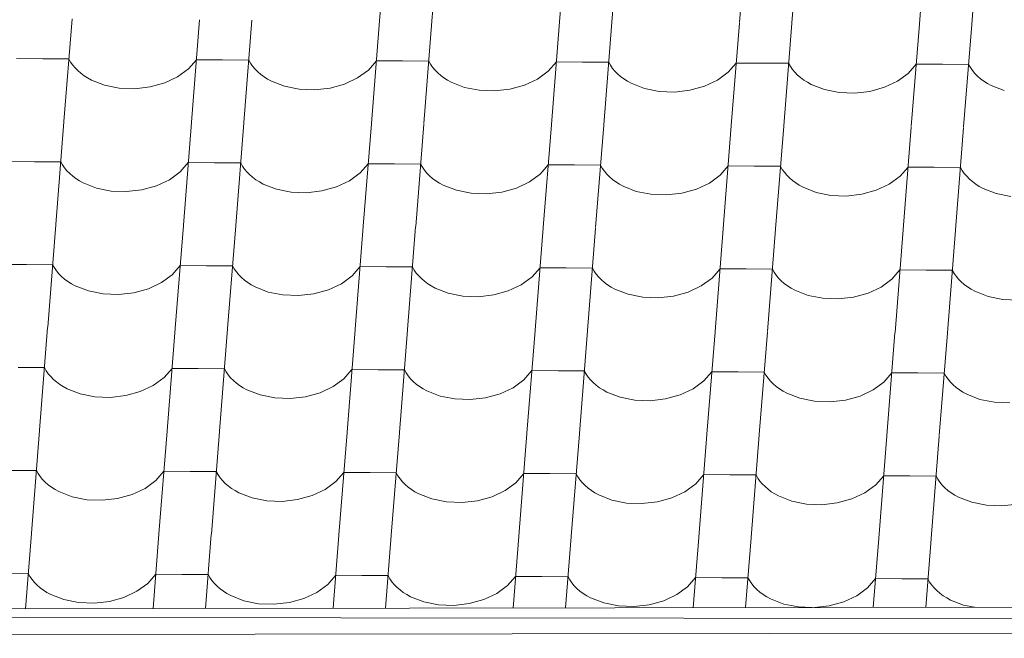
# Model space of a CAD drawing. Header units: millimetres. Extents: x -124639 to 133188, y -48358 to 76648.
# Tile 14 of 49: x 3575 to 4475, y 7033 to 7599. Entities that reach past the tile are written whole.
import ezdxf

# ---------------------------------------------------------------- set-up
doc = ezdxf.new("R2010")
doc.units = ezdxf.units.MM
doc.header["$MEASUREMENT"] = 0
doc.layers.add('Konstrukce - střechy a skořepiny', color=7, linetype='Continuous')
doc.layers.add('Výplně - Povrchové', color=7, linetype='Continuous')

# ---------------------------------------------------------------- blocks, each defined once
blk = doc.blocks.new('*X4')
at = {"layer": 'Výplně - Povrchové', "color": 7, "linetype": 'Continuous', "lineweight": 13}
for p, q in [((3911.22, 7692.16), (3903.8, 7598.32)), ((3959.14, 7691.86), (3951.73, 7598.02)), ((4075.85, 7691.15), (4068.43, 7597.31)), ((4123.77, 7690.86), (4116.36, 7597.02)), ((4240.47, 7690.14), (4233.06, 7596.3)), ((4288.4, 7689.85), (4280.98, 7596.01)), ((4405.1, 7689.13), (4397.69, 7595.29)), ((4453.03, 7688.84), (4445.61, 7595)), ((3622.44, 7599.7), (3615.03, 7505.86)), ((3739.15, 7598.98), (3731.73, 7505.14)), ((3787.07, 7598.69), (3779.66, 7504.85)), ((3903.77, 7597.98), (3896.36, 7504.14)), ((3951.7, 7597.68), (3944.28, 7503.84)), ((4068.4, 7596.97), (4060.99, 7503.13)), ((4116.33, 7596.68), (4108.91, 7502.84)), ((4233.03, 7595.96), (4225.61, 7502.12)), ((4280.96, 7595.67), (4273.54, 7501.83)), ((4397.66, 7594.96), (4390.24, 7501.11)), ((4445.59, 7594.66), (4438.17, 7500.82)), ((3595.59, 7563.23), (3571.62, 7563.38)), ((3619.55, 7563.09), (3595.59, 7563.23)), ((3619.55, 7563.09), (3621.15, 7560.25)), ((3621.15, 7560.25), (3623.05, 7557.5)), ((3728.93, 7553.92), (3736.25, 7562.37)), ((3760.22, 7562.23), (3736.25, 7562.37)), ((3784.18, 7562.08), (3760.22, 7562.23)), ((3784.18, 7562.08), (3785.78, 7559.24)), ((3785.78, 7559.24), (3787.68, 7556.5)), ((3893.56, 7552.91), (3900.88, 7561.37)), ((3924.84, 7561.22), (3900.88, 7561.37)), ((3948.81, 7561.07), (3924.84, 7561.22)), ((3948.81, 7561.07), (3950.4, 7558.23)), ((3950.4, 7558.23), (3952.3, 7555.49)), ((4058.18, 7551.91), (4065.51, 7560.36)), ((4089.47, 7560.21), (4065.51, 7560.36)), ((4113.44, 7560.06), (4089.47, 7560.21)), ((4113.44, 7560.06), (4115.03, 7557.23)), ((4222.81, 7550.9), (4230.14, 7559.35)), ((4254.1, 7559.2), (4230.14, 7559.35)), ((4278.06, 7559.06), (4254.1, 7559.2)), ((4278.06, 7559.06), (4279.66, 7556.22)), ((4387.44, 7549.89), (4394.76, 7558.34)), ((4418.73, 7558.2), (4394.76, 7558.34)), ((4442.69, 7558.05), (4418.73, 7558.2)), ((4442.69, 7558.05), (4444.29, 7555.21)), ((3623.05, 7557.5), (3625.24, 7554.87)), ((3625.24, 7554.87), (3627.72, 7552.36)), ((3627.72, 7552.36), (3630.47, 7549.98)), ((3630.47, 7549.98), (3633.47, 7547.76)), ((3719.06, 7546.72), (3728.93, 7553.92)), ((3787.68, 7556.5), (3789.87, 7553.86)), ((3789.87, 7553.86), (3792.35, 7551.35)), ((3792.35, 7551.35), (3795.1, 7548.98)), ((3883.69, 7545.71), (3893.56, 7552.91)), ((3952.3, 7555.49), (3954.5, 7552.86)), ((3954.5, 7552.86), (3956.98, 7550.34)), ((3956.98, 7550.34), (3959.73, 7547.97)), ((4048.32, 7544.7), (4058.18, 7551.91)), ((4115.03, 7557.23), (4116.93, 7554.48)), ((4116.93, 7554.48), (4119.13, 7551.85)), ((4119.13, 7551.85), (4121.61, 7549.34)), ((4121.61, 7549.34), (4124.35, 7546.96)), ((4212.95, 7543.7), (4222.81, 7550.9)), ((4279.66, 7556.22), (4281.56, 7553.48)), ((4281.56, 7553.48), (4283.76, 7550.84)), ((4283.76, 7550.84), (4286.23, 7548.33)), ((4377.58, 7542.69), (4387.44, 7549.89)), ((4444.29, 7555.21), (4446.19, 7552.47)), ((4446.19, 7552.47), (4448.38, 7549.83)), ((4448.38, 7549.83), (4450.86, 7547.32)), ((3633.47, 7547.76), (3636.71, 7545.69)), ((3636.71, 7545.69), (3640.18, 7543.8)), ((3640.18, 7543.8), (3652.23, 7539.09)), ((3693.84, 7537.43), (3707.17, 7541.13)), ((3707.17, 7541.13), (3719.06, 7546.72)), ((3795.1, 7548.98), (3798.1, 7546.75)), ((3798.1, 7546.75), (3801.34, 7544.69)), ((3801.34, 7544.69), (3804.81, 7542.79)), ((3804.81, 7542.79), (3816.86, 7538.09)), ((3858.47, 7536.43), (3871.79, 7540.12)), ((3871.79, 7540.12), (3883.69, 7545.71)), ((3959.73, 7547.97), (3962.73, 7545.74)), ((3962.73, 7545.74), (3965.97, 7543.68)), ((3965.97, 7543.68), (3969.44, 7541.79)), ((3969.44, 7541.79), (3981.49, 7537.08)), ((4036.42, 7539.11), (4048.32, 7544.7)), ((4124.35, 7546.96), (4127.36, 7544.74)), ((4127.36, 7544.74), (4130.6, 7542.67)), ((4130.6, 7542.67), (4134.06, 7540.78)), ((4134.06, 7540.78), (4146.11, 7536.07)), ((4201.05, 7538.1), (4212.95, 7543.7)), ((4286.23, 7548.33), (4288.98, 7545.96)), ((4288.98, 7545.96), (4291.98, 7543.73)), ((4291.98, 7543.73), (4295.23, 7541.67)), ((4295.23, 7541.67), (4298.69, 7539.77)), ((4365.68, 7537.1), (4377.58, 7542.69)), ((4450.86, 7547.32), (4453.61, 7544.95)), ((4453.61, 7544.95), (4456.61, 7542.72)), ((4456.61, 7542.72), (4459.86, 7540.66)), ((4459.86, 7540.66), (4463.32, 7538.76)), ((3652.23, 7539.09), (3665.65, 7536.39)), ((3665.65, 7536.39), (3679.76, 7535.83)), ((3679.76, 7535.83), (3693.84, 7537.43)), ((3816.86, 7538.09), (3830.28, 7535.38)), ((3830.28, 7535.38), (3844.39, 7534.82)), ((3844.39, 7534.82), (3858.47, 7536.43)), ((3981.49, 7537.08), (3994.91, 7534.38)), ((3994.91, 7534.38), (4009.02, 7533.81)), ((4009.02, 7533.81), (4023.09, 7535.42)), ((4023.09, 7535.42), (4036.42, 7539.11)), ((4146.11, 7536.07), (4159.54, 7533.37)), ((4159.54, 7533.37), (4173.65, 7532.81)), ((4173.65, 7532.81), (4187.72, 7534.41)), ((4187.72, 7534.41), (4201.05, 7538.1)), ((4298.69, 7539.77), (4310.74, 7535.07)), ((4310.74, 7535.07), (4324.16, 7532.36)), ((4324.16, 7532.36), (4338.27, 7531.8)), ((4338.27, 7531.8), (4352.35, 7533.41)), ((4352.35, 7533.41), (4365.68, 7537.1)), ((4463.32, 7538.76), (4475.37, 7534.06)), ((3615, 7505.52), (3607.58, 7411.68)), ((3731.7, 7504.8), (3724.29, 7410.96)), ((3779.63, 7504.51), (3772.21, 7410.67)), ((3896.33, 7503.8), (3888.91, 7409.96)), ((3944.26, 7503.5), (3936.84, 7409.66)), ((4060.96, 7502.79), (4053.54, 7408.95)), ((4108.89, 7502.5), (4101.47, 7408.66)), ((4225.59, 7501.78), (4218.17, 7407.94)), ((4273.51, 7501.49), (4266.1, 7407.65)), ((4390.21, 7500.78), (4382.8, 7406.94)), ((4438.14, 7500.48), (4430.73, 7406.64)), ((3588.14, 7469.05), (3564.18, 7469.2)), ((3612.11, 7468.91), (3588.14, 7469.05)), ((3612.11, 7468.91), (3613.7, 7466.07)), ((3721.48, 7459.74), (3728.81, 7468.19)), ((3752.77, 7468.05), (3728.81, 7468.19)), ((3776.74, 7467.9), (3752.77, 7468.05)), ((3613.7, 7466.07), (3615.6, 7463.32)), ((3615.6, 7463.32), (3617.8, 7460.69)), ((3617.8, 7460.69), (3620.28, 7458.18)), ((3711.62, 7452.54), (3721.48, 7459.74)), ((3776.74, 7467.9), (3778.33, 7465.06)), ((3778.33, 7465.06), (3780.23, 7462.32)), ((3780.23, 7462.32), (3782.43, 7459.68)), ((3782.43, 7459.68), (3784.91, 7457.17)), ((3886.11, 7458.74), (3893.44, 7467.19)), ((3917.4, 7467.04), (3893.44, 7467.19)), ((3941.36, 7466.89), (3917.4, 7467.04)), ((3941.36, 7466.89), (3942.96, 7464.05)), ((3942.96, 7464.05), (3944.86, 7461.31)), ((3944.86, 7461.31), (3947.06, 7458.68)), ((4050.74, 7457.73), (4058.07, 7466.18)), ((4082.03, 7466.03), (4058.07, 7466.18)), ((4105.99, 7465.89), (4082.03, 7466.03)), ((4105.99, 7465.89), (4107.59, 7463.05)), ((4107.59, 7463.05), (4109.49, 7460.3)), ((4109.49, 7460.3), (4111.68, 7457.67)), ((4215.37, 7456.72), (4222.69, 7465.17)), ((4246.66, 7465.03), (4222.69, 7465.17)), ((4270.62, 7464.88), (4246.66, 7465.03)), ((4270.62, 7464.88), (4272.22, 7462.04)), ((4272.22, 7462.04), (4274.12, 7459.3)), ((4274.12, 7459.3), (4276.31, 7456.66)), ((4380, 7455.71), (4387.32, 7464.16)), ((4411.28, 7464.02), (4387.32, 7464.16)), ((4435.25, 7463.87), (4411.28, 7464.02)), ((4435.25, 7463.87), (4436.84, 7461.03)), ((4436.84, 7461.03), (4438.75, 7458.29)), ((3620.28, 7458.18), (3623.03, 7455.81)), ((3623.03, 7455.81), (3626.03, 7453.58)), ((3626.03, 7453.58), (3629.27, 7451.51)), ((3629.27, 7451.51), (3632.74, 7449.62)), ((3699.72, 7446.95), (3711.62, 7452.54)), ((3784.91, 7457.17), (3787.65, 7454.8)), ((3787.65, 7454.8), (3790.66, 7452.57)), ((3790.66, 7452.57), (3793.9, 7450.51)), ((3793.9, 7450.51), (3797.37, 7448.61)), ((3864.35, 7445.94), (3876.25, 7451.53)), ((3876.25, 7451.53), (3886.11, 7458.74)), ((3947.06, 7458.68), (3949.53, 7456.17)), ((3949.53, 7456.17), (3952.28, 7453.79)), ((3952.28, 7453.79), (3955.29, 7451.57)), ((3955.29, 7451.57), (3958.53, 7449.5)), ((4028.98, 7444.93), (4040.88, 7450.52)), ((4040.88, 7450.52), (4050.74, 7457.73)), ((4111.68, 7457.67), (4114.16, 7455.16)), ((4114.16, 7455.16), (4116.91, 7452.78)), ((4116.91, 7452.78), (4119.91, 7450.56)), ((4119.91, 7450.56), (4123.16, 7448.49)), ((4205.51, 7449.52), (4215.37, 7456.72)), ((4276.31, 7456.66), (4278.79, 7454.15)), ((4278.79, 7454.15), (4281.54, 7451.78)), ((4281.54, 7451.78), (4284.54, 7449.55)), ((4370.13, 7448.51), (4380, 7455.71)), ((4438.75, 7458.29), (4440.94, 7455.65)), ((4440.94, 7455.65), (4443.42, 7453.14)), ((4443.42, 7453.14), (4446.17, 7450.77)), ((4446.17, 7450.77), (4449.17, 7448.54)), ((3632.74, 7449.62), (3644.79, 7444.92)), ((3644.79, 7444.92), (3658.21, 7442.21)), ((3658.21, 7442.21), (3672.32, 7441.65)), ((3672.32, 7441.65), (3686.39, 7443.25)), ((3686.39, 7443.25), (3699.72, 7446.95)), ((3797.37, 7448.61), (3809.41, 7443.91)), ((3809.41, 7443.91), (3822.84, 7441.21)), ((3822.84, 7441.21), (3836.95, 7440.64)), ((3836.95, 7440.64), (3851.02, 7442.25)), ((3851.02, 7442.25), (3864.35, 7445.94)), ((3958.53, 7449.5), (3961.99, 7447.61)), ((3961.99, 7447.61), (3974.04, 7442.9)), ((3974.04, 7442.9), (3987.46, 7440.2)), ((4001.57, 7439.63), (4015.65, 7441.24)), ((4015.65, 7441.24), (4028.98, 7444.93)), ((4123.16, 7448.49), (4126.62, 7446.6)), ((4126.62, 7446.6), (4138.67, 7441.89)), ((4138.67, 7441.89), (4152.09, 7439.19)), ((4180.28, 7440.23), (4193.61, 7443.93)), ((4193.61, 7443.93), (4205.51, 7449.52)), ((4284.54, 7449.55), (4287.78, 7447.49)), ((4287.78, 7447.49), (4291.25, 7445.59)), ((4291.25, 7445.59), (4303.3, 7440.89)), ((4344.91, 7439.23), (4358.24, 7442.92)), ((4358.24, 7442.92), (4370.13, 7448.51)), ((4449.17, 7448.54), (4452.41, 7446.48)), ((4452.41, 7446.48), (4455.88, 7444.59)), ((4455.88, 7444.59), (4467.93, 7439.88)), ((3987.46, 7440.2), (4001.57, 7439.63)), ((4152.09, 7439.19), (4166.2, 7438.63)), ((4166.2, 7438.63), (4180.28, 7440.23)), ((4303.3, 7440.89), (4316.72, 7438.18)), ((4316.72, 7438.18), (4330.83, 7437.62)), ((4330.83, 7437.62), (4344.91, 7439.23)), ((4467.93, 7439.88), (4481.35, 7437.18)), ((3607.56, 7411.34), (3600.14, 7317.5)), ((3724.26, 7410.63), (3716.84, 7316.79)), ((3772.19, 7410.33), (3764.77, 7316.49)), ((3888.89, 7409.62), (3881.47, 7315.78)), ((3936.81, 7409.33), (3929.4, 7315.48)), ((4053.52, 7408.61), (4046.1, 7314.77)), ((4101.44, 7408.32), (4094.03, 7314.48)), ((4218.14, 7407.6), (4210.73, 7313.76)), ((4266.07, 7407.31), (4258.65, 7313.47)), ((4382.77, 7406.6), (4375.36, 7312.76)), ((4430.7, 7406.3), (4423.28, 7312.46)), ((3580.7, 7374.87), (3556.74, 7375.02)), ((3604.66, 7374.73), (3580.7, 7374.87)), ((3604.66, 7374.73), (3606.26, 7371.89)), ((3606.26, 7371.89), (3608.16, 7369.15)), ((3608.16, 7369.15), (3610.36, 7366.51)), ((3714.04, 7365.56), (3721.37, 7374.01)), ((3745.33, 7373.87), (3721.37, 7374.01)), ((3769.29, 7373.72), (3745.33, 7373.87)), ((3769.29, 7373.72), (3770.89, 7370.88)), ((3770.89, 7370.88), (3772.79, 7368.14)), ((3878.67, 7364.56), (3885.99, 7373.01)), ((3909.96, 7372.86), (3885.99, 7373.01)), ((3933.92, 7372.71), (3909.96, 7372.86)), ((3933.92, 7372.71), (3935.52, 7369.88)), ((3935.52, 7369.88), (3937.42, 7367.13)), ((4043.3, 7363.55), (4050.62, 7372)), ((4074.59, 7371.85), (4050.62, 7372)), ((4098.55, 7371.71), (4074.59, 7371.85)), ((4098.55, 7371.71), (4100.15, 7368.87)), ((4100.15, 7368.87), (4102.05, 7366.12)), ((4207.93, 7362.54), (4215.25, 7370.99)), ((4239.21, 7370.85), (4215.25, 7370.99)), ((4263.18, 7370.7), (4239.21, 7370.85)), ((4263.18, 7370.7), (4264.77, 7367.86)), ((4372.55, 7361.53), (4379.88, 7369.99)), ((4403.84, 7369.84), (4379.88, 7369.99)), ((4427.81, 7369.69), (4403.84, 7369.84)), ((4427.81, 7369.69), (4429.4, 7366.85)), ((3610.36, 7366.51), (3612.83, 7364)), ((3612.83, 7364), (3615.58, 7361.63)), ((3615.58, 7361.63), (3618.59, 7359.4)), ((3704.18, 7358.36), (3714.04, 7365.56)), ((3772.79, 7368.14), (3774.98, 7365.5)), ((3774.98, 7365.5), (3777.46, 7362.99)), ((3777.46, 7362.99), (3780.21, 7360.62)), ((3780.21, 7360.62), (3783.21, 7358.39)), ((3868.81, 7357.35), (3878.67, 7364.56)), ((3937.42, 7367.13), (3939.61, 7364.5)), ((3939.61, 7364.5), (3942.09, 7361.99)), ((3942.09, 7361.99), (3944.84, 7359.61)), ((4033.43, 7356.34), (4043.3, 7363.55)), ((4102.05, 7366.12), (4104.24, 7363.49)), ((4104.24, 7363.49), (4106.72, 7360.98)), ((4106.72, 7360.98), (4109.47, 7358.6)), ((4198.06, 7355.34), (4207.93, 7362.54)), ((4264.77, 7367.86), (4266.67, 7365.12)), ((4266.67, 7365.12), (4268.87, 7362.48)), ((4268.87, 7362.48), (4271.35, 7359.97)), ((4271.35, 7359.97), (4274.09, 7357.6)), ((4362.69, 7354.33), (4372.55, 7361.53)), ((4429.4, 7366.85), (4431.3, 7364.11)), ((4431.3, 7364.11), (4433.5, 7361.48)), ((4433.5, 7361.48), (4435.98, 7358.96)), ((3618.59, 7359.4), (3621.83, 7357.34)), ((3621.83, 7357.34), (3625.29, 7355.44)), ((3625.29, 7355.44), (3637.34, 7350.74)), ((3678.95, 7349.08), (3692.28, 7352.77)), ((3692.28, 7352.77), (3704.18, 7358.36)), ((3783.21, 7358.39), (3786.46, 7356.33)), ((3786.46, 7356.33), (3789.92, 7354.44)), ((3789.92, 7354.44), (3801.97, 7349.73)), ((3843.58, 7348.07), (3856.91, 7351.76)), ((3856.91, 7351.76), (3868.81, 7357.35)), ((3944.84, 7359.61), (3947.84, 7357.39)), ((3947.84, 7357.39), (3951.08, 7355.32)), ((3951.08, 7355.32), (3954.55, 7353.43)), ((3954.55, 7353.43), (3966.6, 7348.72)), ((4021.54, 7350.75), (4033.43, 7356.34)), ((4109.47, 7358.6), (4112.47, 7356.38)), ((4112.47, 7356.38), (4115.71, 7354.31)), ((4115.71, 7354.31), (4119.18, 7352.42)), ((4119.18, 7352.42), (4131.23, 7347.72)), ((4186.16, 7349.75), (4198.06, 7355.34)), ((4274.09, 7357.6), (4277.1, 7355.37)), ((4277.1, 7355.37), (4280.34, 7353.31)), ((4280.34, 7353.31), (4283.81, 7351.41)), ((4283.81, 7351.41), (4295.86, 7346.71)), ((4350.79, 7348.74), (4362.69, 7354.33)), ((4435.98, 7358.96), (4438.72, 7356.59)), ((4438.72, 7356.59), (4441.73, 7354.37)), ((4441.73, 7354.37), (4444.97, 7352.3)), ((4444.97, 7352.3), (4448.43, 7350.41)), ((3637.34, 7350.74), (3650.76, 7348.03)), ((3650.76, 7348.03), (3664.87, 7347.47)), ((3664.87, 7347.47), (3678.95, 7349.08)), ((3801.97, 7349.73), (3815.39, 7347.03)), ((3815.39, 7347.03), (3829.5, 7346.46)), ((3829.5, 7346.46), (3843.58, 7348.07)), ((3966.6, 7348.72), (3980.02, 7346.02)), ((3980.02, 7346.02), (3994.13, 7345.46)), ((3994.13, 7345.46), (4008.21, 7347.06)), ((4008.21, 7347.06), (4021.54, 7350.75)), ((4131.23, 7347.72), (4144.65, 7345.01)), ((4144.65, 7345.01), (4158.76, 7344.45)), ((4158.76, 7344.45), (4172.84, 7346.05)), ((4172.84, 7346.05), (4186.16, 7349.75)), ((4295.86, 7346.71), (4309.28, 7344)), ((4309.28, 7344), (4323.39, 7343.44)), ((4323.39, 7343.44), (4337.46, 7345.05)), ((4337.46, 7345.05), (4350.79, 7348.74)), ((4448.43, 7350.41), (4460.48, 7345.7)), ((4460.48, 7345.7), (4473.91, 7343)), ((4473.91, 7343), (4488.02, 7342.43)), ((3600.11, 7317.16), (3592.7, 7223.32)), ((3716.82, 7316.45), (3709.4, 7222.61)), ((3764.74, 7316.15), (3757.33, 7222.31)), ((3881.44, 7315.44), (3874.03, 7221.6)), ((3929.37, 7315.15), (3921.95, 7221.31)), ((4046.07, 7314.43), (4038.66, 7220.59)), ((4094, 7314.14), (4086.58, 7220.3)), ((4210.7, 7313.43), (4203.28, 7219.58)), ((4258.63, 7313.13), (4251.21, 7219.29)), ((4375.33, 7312.42), (4367.91, 7218.58)), ((4423.26, 7312.12), (4415.84, 7218.28)), ((3597.22, 7280.55), (3573.26, 7280.7)), ((3597.22, 7280.55), (3598.82, 7277.71)), ((3706.6, 7271.38), (3713.92, 7279.84)), ((3737.89, 7279.69), (3713.92, 7279.84)), ((3761.85, 7279.54), (3737.89, 7279.69)), ((3761.85, 7279.54), (3763.45, 7276.7)), ((3871.23, 7270.38), (3878.55, 7278.83)), ((3902.51, 7278.68), (3878.55, 7278.83)), ((3598.82, 7277.71), (3600.72, 7274.97)), ((3600.72, 7274.97), (3602.91, 7272.33)), ((3602.91, 7272.33), (3605.39, 7269.82)), ((3605.39, 7269.82), (3608.14, 7267.45)), ((3696.73, 7264.18), (3706.6, 7271.38)), ((3763.45, 7276.7), (3765.35, 7273.96)), ((3765.35, 7273.96), (3767.54, 7271.33)), ((3767.54, 7271.33), (3770.02, 7268.81)), ((3861.36, 7263.17), (3871.23, 7270.38)), ((3926.48, 7278.53), (3902.51, 7278.68)), ((3926.48, 7278.53), (3928.07, 7275.7)), ((3928.07, 7275.7), (3929.97, 7272.95)), ((3929.97, 7272.95), (3932.17, 7270.32)), ((3932.17, 7270.32), (3934.65, 7267.81)), ((4035.85, 7269.37), (4043.18, 7277.82)), ((4067.14, 7277.67), (4043.18, 7277.82)), ((4091.11, 7277.53), (4067.14, 7277.67)), ((4091.11, 7277.53), (4092.7, 7274.69)), ((4092.7, 7274.69), (4094.6, 7271.95)), ((4094.6, 7271.95), (4096.8, 7269.31)), ((4200.48, 7268.36), (4207.81, 7276.81)), ((4231.77, 7276.67), (4207.81, 7276.81)), ((4255.73, 7276.52), (4231.77, 7276.67)), ((4255.73, 7276.52), (4257.33, 7273.68)), ((4257.33, 7273.68), (4259.23, 7270.94)), ((4259.23, 7270.94), (4261.43, 7268.3)), ((4365.11, 7267.36), (4372.43, 7275.81)), ((4396.4, 7275.66), (4372.43, 7275.81)), ((4420.36, 7275.51), (4396.4, 7275.66)), ((4420.36, 7275.51), (4421.96, 7272.67)), ((4421.96, 7272.67), (4423.86, 7269.93)), ((4423.86, 7269.93), (4426.05, 7267.3)), ((3608.14, 7267.45), (3611.14, 7265.22)), ((3611.14, 7265.22), (3614.38, 7263.16)), ((3614.38, 7263.16), (3617.85, 7261.26)), ((3617.85, 7261.26), (3629.9, 7256.56)), ((3684.84, 7258.59), (3696.73, 7264.18)), ((3770.02, 7268.81), (3772.77, 7266.44)), ((3772.77, 7266.44), (3775.77, 7264.21)), ((3775.77, 7264.21), (3779.01, 7262.15)), ((3779.01, 7262.15), (3782.48, 7260.26)), ((3849.46, 7257.58), (3861.36, 7263.17)), ((3934.65, 7267.81), (3937.4, 7265.43)), ((3937.4, 7265.43), (3940.4, 7263.21)), ((3940.4, 7263.21), (3943.64, 7261.14)), ((3943.64, 7261.14), (3947.11, 7259.25)), ((4014.09, 7256.57), (4025.99, 7262.17)), ((4025.99, 7262.17), (4035.85, 7269.37)), ((4096.8, 7269.31), (4099.28, 7266.8)), ((4099.28, 7266.8), (4102.02, 7264.43)), ((4102.02, 7264.43), (4105.03, 7262.2)), ((4105.03, 7262.2), (4108.27, 7260.14)), ((4178.72, 7255.57), (4190.62, 7261.16)), ((4190.62, 7261.16), (4200.48, 7268.36)), ((4261.43, 7268.3), (4263.9, 7265.79)), ((4263.9, 7265.79), (4266.65, 7263.42)), ((4266.65, 7263.42), (4269.65, 7261.19)), ((4269.65, 7261.19), (4272.9, 7259.13)), ((4355.25, 7260.15), (4365.11, 7267.36)), ((4426.05, 7267.3), (4428.53, 7264.79)), ((4428.53, 7264.79), (4431.28, 7262.41)), ((4431.28, 7262.41), (4434.28, 7260.19)), ((3629.9, 7256.56), (3643.32, 7253.85)), ((3643.32, 7253.85), (3657.43, 7253.29)), ((3657.43, 7253.29), (3671.51, 7254.9)), ((3671.51, 7254.9), (3684.84, 7258.59)), ((3782.48, 7260.26), (3794.53, 7255.55)), ((3794.53, 7255.55), (3807.95, 7252.85)), ((3807.95, 7252.85), (3822.06, 7252.28)), ((3822.06, 7252.28), (3836.14, 7253.89)), ((3836.14, 7253.89), (3849.46, 7257.58)), ((3947.11, 7259.25), (3959.16, 7254.54)), ((3959.16, 7254.54), (3972.58, 7251.84)), ((3972.58, 7251.84), (3986.69, 7251.28)), ((3986.69, 7251.28), (4000.76, 7252.88)), ((4000.76, 7252.88), (4014.09, 7256.57)), ((4108.27, 7260.14), (4111.73, 7258.24)), ((4111.73, 7258.24), (4123.78, 7253.54)), ((4123.78, 7253.54), (4137.21, 7250.83)), ((4151.32, 7250.27), (4165.39, 7251.87)), ((4165.39, 7251.87), (4178.72, 7255.57)), ((4272.9, 7259.13), (4276.36, 7257.23)), ((4276.36, 7257.23), (4288.41, 7252.53)), ((4288.41, 7252.53), (4301.83, 7249.83)), ((4330.02, 7250.87), (4343.35, 7254.56)), ((4343.35, 7254.56), (4355.25, 7260.15)), ((4434.28, 7260.19), (4437.53, 7258.12)), ((4437.53, 7258.12), (4440.99, 7256.23)), ((4440.99, 7256.23), (4453.04, 7251.52)), ((4137.21, 7250.83), (4151.32, 7250.27)), ((4301.83, 7249.83), (4315.94, 7249.26)), ((4315.94, 7249.26), (4330.02, 7250.87)), ((4453.04, 7251.52), (4466.46, 7248.82)), ((4466.46, 7248.82), (4480.57, 7248.26)), ((3592.67, 7222.98), (3585.25, 7129.14)), ((3709.37, 7222.27), (3701.96, 7128.43)), ((3757.3, 7221.97), (3749.88, 7128.13)), ((3874, 7221.26), (3866.58, 7127.42)), ((3921.93, 7220.97), (3914.51, 7127.13)), ((4038.63, 7220.25), (4031.21, 7126.41)), ((4086.56, 7219.96), (4079.14, 7126.12)), ((4203.26, 7219.25), (4195.84, 7125.41)), ((4251.18, 7218.95), (4243.77, 7125.11)), ((4367.89, 7218.24), (4360.47, 7124.4)), ((4415.81, 7217.95), (4408.4, 7124.11)), ((3589.78, 7186.37), (3565.81, 7186.52)), ((3589.78, 7186.37), (3591.37, 7183.53)), ((3591.37, 7183.53), (3593.27, 7180.79)), ((3593.27, 7180.79), (3595.47, 7178.15)), ((3699.15, 7177.21), (3706.48, 7185.66)), ((3730.44, 7185.51), (3706.48, 7185.66)), ((3754.41, 7185.36), (3730.44, 7185.51)), ((3754.41, 7185.36), (3756, 7182.52)), ((3756, 7182.52), (3757.9, 7179.78)), ((3757.9, 7179.78), (3760.1, 7177.15)), ((3863.78, 7176.2), (3871.11, 7184.65)), ((3895.07, 7184.5), (3871.11, 7184.65)), ((3919.03, 7184.36), (3895.07, 7184.5)), ((3919.03, 7184.36), (3920.63, 7181.52)), ((3920.63, 7181.52), (3922.53, 7178.77)), ((4028.41, 7175.19), (4035.74, 7183.64)), ((4059.7, 7183.5), (4035.74, 7183.64)), ((4083.66, 7183.35), (4059.7, 7183.5)), ((4083.66, 7183.35), (4085.26, 7180.51)), ((4085.26, 7180.51), (4087.16, 7177.77)), ((4193.04, 7174.18), (4200.36, 7182.63)), ((4224.33, 7182.49), (4200.36, 7182.63)), ((4248.29, 7182.34), (4224.33, 7182.49)), ((4248.29, 7182.34), (4249.89, 7179.5)), ((4357.67, 7173.18), (4364.99, 7181.63)), ((4388.96, 7181.48), (4364.99, 7181.63)), ((4412.92, 7181.33), (4388.96, 7181.48)), ((4412.92, 7181.33), (4414.51, 7178.5)), ((3595.47, 7178.15), (3597.95, 7175.64)), ((3597.95, 7175.64), (3600.7, 7173.27)), ((3600.7, 7173.27), (3603.7, 7171.04)), ((3603.7, 7171.04), (3606.94, 7168.98)), ((3689.29, 7170), (3699.15, 7177.21)), ((3760.1, 7177.15), (3762.58, 7174.64)), ((3762.58, 7174.64), (3765.32, 7172.26)), ((3765.32, 7172.26), (3768.33, 7170.04)), ((3853.92, 7168.99), (3863.78, 7176.2)), ((3922.53, 7178.77), (3924.73, 7176.14)), ((3924.73, 7176.14), (3927.2, 7173.63)), ((3927.2, 7173.63), (3929.95, 7171.25)), ((3929.95, 7171.25), (3932.96, 7169.03)), ((4018.55, 7167.99), (4028.41, 7175.19)), ((4087.16, 7177.77), (4089.35, 7175.13)), ((4089.35, 7175.13), (4091.83, 7172.62)), ((4091.83, 7172.62), (4094.58, 7170.25)), ((4183.18, 7166.98), (4193.04, 7174.18)), ((4249.89, 7179.5), (4251.79, 7176.76)), ((4251.79, 7176.76), (4253.98, 7174.12)), ((4253.98, 7174.12), (4256.46, 7171.61)), ((4256.46, 7171.61), (4259.21, 7169.24)), ((4347.8, 7165.97), (4357.67, 7173.18)), ((4414.51, 7178.5), (4416.42, 7175.75)), ((4416.42, 7175.75), (4418.61, 7173.12)), ((4418.61, 7173.12), (4421.09, 7170.61)), ((3606.94, 7168.98), (3610.41, 7167.08)), ((3610.41, 7167.08), (3622.46, 7162.38)), ((3622.46, 7162.38), (3635.88, 7159.68)), ((3664.07, 7160.72), (3677.39, 7164.41)), ((3677.39, 7164.41), (3689.29, 7170)), ((3768.33, 7170.04), (3771.57, 7167.97)), ((3771.57, 7167.97), (3775.04, 7166.08)), ((3775.04, 7166.08), (3787.08, 7161.37)), ((3828.69, 7159.71), (3842.02, 7163.4)), ((3842.02, 7163.4), (3853.92, 7168.99)), ((3932.96, 7169.03), (3936.2, 7166.96)), ((3936.2, 7166.96), (3939.66, 7165.07)), ((3939.66, 7165.07), (3951.71, 7160.36)), ((3993.32, 7158.7), (4006.65, 7162.4)), ((4006.65, 7162.4), (4018.55, 7167.99)), ((4094.58, 7170.25), (4097.58, 7168.02)), ((4097.58, 7168.02), (4100.83, 7165.96)), ((4100.83, 7165.96), (4104.29, 7164.06)), ((4104.29, 7164.06), (4116.34, 7159.36)), ((4171.28, 7161.39), (4183.18, 7166.98)), ((4259.21, 7169.24), (4262.21, 7167.01)), ((4262.21, 7167.01), (4265.45, 7164.95)), ((4265.45, 7164.95), (4268.92, 7163.06)), ((4268.92, 7163.06), (4280.97, 7158.35)), ((4335.91, 7160.38), (4347.8, 7165.97)), ((4421.09, 7170.61), (4423.84, 7168.23)), ((4423.84, 7168.23), (4426.84, 7166.01)), ((4426.84, 7166.01), (4430.08, 7163.94)), ((4430.08, 7163.94), (4433.55, 7162.05)), ((4433.55, 7162.05), (4445.6, 7157.34)), ((3635.88, 7159.68), (3649.99, 7159.11)), ((3649.99, 7159.11), (3664.07, 7160.72)), ((3787.08, 7161.37), (3800.51, 7158.67)), ((3800.51, 7158.67), (3814.62, 7158.1)), ((3814.62, 7158.1), (3828.69, 7159.71)), ((3951.71, 7160.36), (3965.13, 7157.66)), ((3965.13, 7157.66), (3979.24, 7157.1)), ((3979.24, 7157.1), (3993.32, 7158.7)), ((4116.34, 7159.36), (4129.76, 7156.65)), ((4129.76, 7156.65), (4143.87, 7156.09)), ((4143.87, 7156.09), (4157.95, 7157.7)), ((4157.95, 7157.7), (4171.28, 7161.39)), ((4280.97, 7158.35), (4294.39, 7155.65)), ((4294.39, 7155.65), (4308.5, 7155.08)), ((4308.5, 7155.08), (4322.58, 7156.69)), ((4322.58, 7156.69), (4335.91, 7160.38)), ((4445.6, 7157.34), (4459.02, 7154.64)), ((4459.02, 7154.64), (4473.13, 7154.08)), ((4473.13, 7154.08), (4487.21, 7155.68)), ((3585.23, 7128.8), (3579.78, 7059.88)), ((3701.93, 7128.09), (3696.55, 7060.06)), ((3749.86, 7127.8), (3744.51, 7060.13)), ((3866.56, 7127.08), (3861.28, 7060.3)), ((3914.48, 7126.79), (3909.24, 7060.38)), ((4031.19, 7126.07), (4026.01, 7060.55)), ((4079.11, 7125.78), (4073.96, 7060.62)), ((4195.81, 7125.07), (4190.73, 7060.8)), ((4243.74, 7124.77), (4238.69, 7060.87)), ((4360.44, 7124.06), (4355.46, 7061.05)), ((4408.37, 7123.77), (4403.42, 7061.12)), ((3582.33, 7092.19), (3558.37, 7092.34)), ((3582.33, 7092.19), (3583.93, 7089.35)), ((3691.71, 7083.03), (3699.04, 7091.48)), ((3723, 7091.33), (3699.04, 7091.48)), ((3746.96, 7091.18), (3723, 7091.33)), ((3746.96, 7091.18), (3748.56, 7088.34)), ((3856.34, 7082.02), (3863.66, 7090.47)), ((3887.63, 7090.32), (3863.66, 7090.47)), ((3911.59, 7090.18), (3887.63, 7090.32)), ((3911.59, 7090.18), (3913.19, 7087.34)), ((3583.93, 7089.35), (3585.83, 7086.61)), ((3585.83, 7086.61), (3588.03, 7083.97)), ((3588.03, 7083.97), (3590.5, 7081.46)), ((3590.5, 7081.46), (3593.25, 7079.09)), ((3681.85, 7075.82), (3691.71, 7083.03)), ((3748.56, 7088.34), (3750.46, 7085.6)), ((3750.46, 7085.6), (3752.65, 7082.97)), ((3752.65, 7082.97), (3755.13, 7080.46)), ((3846.48, 7074.81), (3856.34, 7082.02)), ((3913.19, 7087.34), (3915.09, 7084.59)), ((3915.09, 7084.59), (3917.28, 7081.96)), ((3917.28, 7081.96), (3919.76, 7079.45)), ((4011.1, 7073.81), (4020.97, 7081.01)), ((4020.97, 7081.01), (4028.29, 7089.46)), ((4052.26, 7089.32), (4028.29, 7089.46)), ((4076.22, 7089.17), (4052.26, 7089.32)), ((4076.22, 7089.17), (4077.82, 7086.33)), ((4077.82, 7086.33), (4079.72, 7083.59)), ((4079.72, 7083.59), (4081.91, 7080.95)), ((4081.91, 7080.95), (4084.39, 7078.44)), ((4185.6, 7080), (4192.92, 7088.46)), ((4216.88, 7088.31), (4192.92, 7088.46)), ((4240.85, 7088.16), (4216.88, 7088.31)), ((4240.85, 7088.16), (4242.44, 7085.32)), ((4242.44, 7085.32), (4244.34, 7082.58)), ((4244.34, 7082.58), (4246.54, 7079.95)), ((4350.22, 7079), (4357.55, 7087.45)), ((4381.51, 7087.3), (4357.55, 7087.45)), ((4405.48, 7087.16), (4381.51, 7087.3)), ((4405.48, 7087.16), (4407.07, 7084.32)), ((4407.07, 7084.32), (4408.97, 7081.57)), ((4408.97, 7081.57), (4411.17, 7078.94)), ((3593.25, 7079.09), (3596.26, 7076.86)), ((3596.26, 7076.86), (3599.5, 7074.8)), ((3599.5, 7074.8), (3602.96, 7072.91)), ((3602.96, 7072.91), (3615.01, 7068.2)), ((3669.95, 7070.23), (3681.85, 7075.82)), ((3755.13, 7080.46), (3757.88, 7078.08)), ((3757.88, 7078.08), (3760.88, 7075.86)), ((3760.88, 7075.86), (3764.13, 7073.79)), ((3764.13, 7073.79), (3767.59, 7071.9)), ((3767.59, 7071.9), (3779.64, 7067.19)), ((3834.58, 7069.22), (3846.48, 7074.81)), ((3919.76, 7079.45), (3922.51, 7077.07)), ((3922.51, 7077.07), (3925.51, 7074.85)), ((3925.51, 7074.85), (3928.75, 7072.78)), ((3928.75, 7072.78), (3932.22, 7070.89)), ((3999.21, 7068.22), (4011.1, 7073.81)), ((4084.39, 7078.44), (4087.14, 7076.07)), ((4087.14, 7076.07), (4090.14, 7073.84)), ((4090.14, 7073.84), (4093.38, 7071.78)), ((4093.38, 7071.78), (4096.85, 7069.88)), ((4163.83, 7067.21), (4175.73, 7072.8)), ((4175.73, 7072.8), (4185.6, 7080)), ((4246.54, 7079.95), (4249.02, 7077.43)), ((4249.02, 7077.43), (4251.77, 7075.06)), ((4251.77, 7075.06), (4254.77, 7072.83)), ((4254.77, 7072.83), (4258.01, 7070.77)), ((4328.46, 7066.2), (4340.36, 7071.79)), ((4340.36, 7071.79), (4350.22, 7079)), ((4411.17, 7078.94), (4413.65, 7076.43)), ((4413.65, 7076.43), (4416.39, 7074.05)), ((4416.39, 7074.05), (4419.4, 7071.83)), ((4419.4, 7071.83), (4422.64, 7069.76)), ((3615.01, 7068.2), (3628.44, 7065.5)), ((3628.44, 7065.5), (3642.54, 7064.93)), ((3642.54, 7064.93), (3656.62, 7066.54)), ((3656.62, 7066.54), (3669.95, 7070.23)), ((3779.64, 7067.19), (3793.06, 7064.49)), ((3793.06, 7064.49), (3807.17, 7063.93)), ((3807.17, 7063.93), (3821.25, 7065.53)), ((3821.25, 7065.53), (3834.58, 7069.22)), ((3932.22, 7070.89), (3944.27, 7066.19)), ((3944.27, 7066.19), (3957.69, 7063.48)), ((3957.69, 7063.48), (3971.8, 7062.92)), ((3971.8, 7062.92), (3985.88, 7064.52)), ((3985.88, 7064.52), (3999.21, 7068.22)), ((4096.85, 7069.88), (4108.9, 7065.18)), ((4108.9, 7065.18), (4122.32, 7062.47)), ((4136.43, 7061.91), (4150.51, 7063.52)), ((4150.51, 7063.52), (4163.83, 7067.21)), ((4258.01, 7070.77), (4261.48, 7068.88)), ((4261.48, 7068.88), (4273.53, 7064.17)), ((4273.53, 7064.17), (4286.95, 7061.47)), ((4315.13, 7062.51), (4328.46, 7066.2)), ((4422.64, 7069.76), (4426.1, 7067.87)), ((4426.1, 7067.87), (4438.15, 7063.16)), ((4438.15, 7063.16), (4447.96, 7061.19)), ((4122.32, 7062.47), (4136.43, 7061.91)), ((4286.95, 7061.47), (4299.53, 7060.97)), ((4301.62, 7060.97), (4315.13, 7062.51))]:
    blk.add_line(p, q, dxfattribs=at)
blk = doc.blocks.new('výplň_2_1', base_point=(0, 0))
at = {"layer": 'Výplně - Povrchové', "color": 7, "linetype": 'Continuous', "lineweight": 13}
blk.add_blockref('*X4', (0, 0), dxfattribs=at)

msp = doc.modelspace()

# ---------------------------------------------------------------- linework, layer by layer
at = {"layer": 'Konstrukce - střechy a skořepiny', "color": 7, "linetype": 'Continuous', "lineweight": 13}
for p, q in [((205.77, 7054.79), (11498.23, 7071.82)), ((205.77, 7054.79), (11484.54, 7045.06)), ((11484.54, 7045.06), (226.12, 7032.8))]:
    msp.add_line(p, q, dxfattribs=at)

# ---------------------------------------------------------------- block references
at = {"layer": 'Výplně - Povrchové', "color": 7, "linetype": 'Continuous', "lineweight": 13}
msp.add_blockref('výplň_2_1', (0, 0), dxfattribs=at)

doc.saveas('drawing.dxf')
